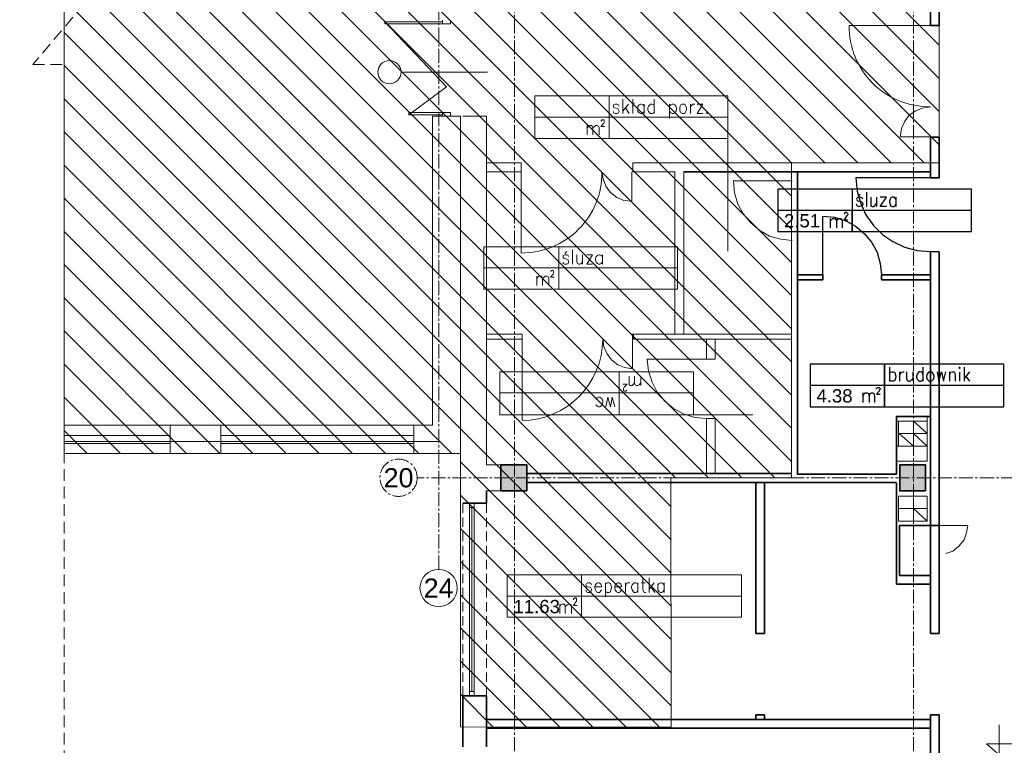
# Model space of a CAD drawing. Header units: millimetres. Extents: x -9409 to -3369, y 19372 to 27782.
# Tile 20 of 25: x -6800 to -5467, y 23550 to 24533. Entities that reach past the tile are written whole.
import ezdxf
from ezdxf.enums import TextEntityAlignment as Align

# ---------------------------------------------------------------- set-up
doc = ezdxf.new("R2010")
doc.units = ezdxf.units.MM
for name, pattern in [('ACAD_ISO02W100', [15, 12, -3]), ('CACHE2', [4.7625, 3.175, -1.5875]), ('CENTER2', [28.575, 19.05, -3.175, 3.175, -3.175]), ('DASHED', [19.05, 12.7, -6.35])]:
    doc.linetypes.add(name, pattern=pattern)
doc.layers.add('D-opis', color=104, linetype='Continuous')
doc.layers.add('PDF _Geometria', color=7, linetype='Continuous')
for name, color, linetype, lineweight in [('sq_bud istn', 253, 'Continuous', 15), ('SQ_ISTN.Ściany', 140, 'Continuous', 35), ('Sq_Okna', 170, 'Continuous', 9), ('SQ_Osie', 220, 'CENTER2', 9), ('SQ_ZAKRES_OPRACOWANIA', 7, 'ACAD_ISO02W100', 20)]:
    doc.layers.add(name, color=color, linetype=linetype, lineweight=lineweight)
doc.layers.add('SQ_Widok', color=7, linetype='DASHED', lineweight=15, true_color=0x474747)
doc.styles.add('ARIAL', font='arial.ttf')
doc.styles.get("Standard").update_dxf_attribs({"font": 'arial.ttf'})

# ---------------------------------------------------------------- blocks, each defined once
blk = doc.blocks.new('słupy konstr bud B')
at = {"layer": 'SQ_ISTN.Ściany', "lineweight": 5}
h = blk.add_hatch(dxfattribs=at)
h.set_pattern_fill('JIS_STN_1E', color=256, scale=10)
h.paths.add_polyline_path([(21350.8, 18613.9), (21315.8, 18613.9), (21315.8, 18578.9), (21350.8, 18578.9)])
h.paths.add_polyline_path([(21890.8, 18613.9), (21855.8, 18613.9), (21855.8, 18578.9), (21890.8, 18578.9)])
h.paths.add_polyline_path([(22190.8, 18613.9), (22155.8, 18613.9), (22155.8, 18578.9), (22190.8, 18578.9)])
h.paths.add_polyline_path([(22730.8, 18613.9), (22695.8, 18613.9), (22695.8, 18578.9), (22730.8, 18578.9)])
h.paths.add_polyline_path([(22730.8, 17953.9), (22695.8, 17953.9), (22695.8, 17918.9), (22730.8, 17918.9)])
h.paths.add_polyline_path([(22190.8, 17953.9), (22155.8, 17953.9), (22155.8, 17918.9), (22190.8, 17918.9)])
h.paths.add_polyline_path([(21890.8, 17953.9), (21855.8, 17953.9), (21855.8, 17918.9), (21890.8, 17918.9)])
h.paths.add_polyline_path([(21350.8, 17953.9), (21315.8, 17953.9), (21315.8, 17918.9), (21350.8, 17918.9)])
h.paths.add_polyline_path([(21350.8, 17293.9), (21315.8, 17293.9), (21315.8, 17258.9), (21350.8, 17258.9)])
h.paths.add_polyline_path([(21890.8, 17293.9), (21855.8, 17293.9), (21855.8, 17258.9), (21890.8, 17258.9)])
h.paths.add_polyline_path([(22190.8, 17293.9), (22155.8, 17293.9), (22155.8, 17258.9), (22190.8, 17258.9)])
h.paths.add_polyline_path([(22730.8, 17293.9), (22695.8, 17293.9), (22695.8, 17258.9), (22730.8, 17258.9)])
h.paths.add_polyline_path([(22695.8, 16633.9), (22730.8, 16633.9), (22730.8, 16598.9), (22695.8, 16598.9)])
h.paths.add_polyline_path([(22695.8, 14653.9), (22730.8, 14653.9), (22730.8, 14618.9), (22695.8, 14618.9)])
h.paths.add_polyline_path([(22695.8, 15313.9), (22730.8, 15313.9), (22730.8, 15278.9), (22695.8, 15278.9)])
h.paths.add_polyline_path([(22695.8, 15973.9), (22730.8, 15973.9), (22730.8, 15938.9), (22695.8, 15938.9)])
h.paths.add_polyline_path([(22155.8, 14653.9), (22190.8, 14653.9), (22190.8, 14618.9), (22155.8, 14618.9)])
h.paths.add_polyline_path([(22155.8, 15313.9), (22190.8, 15313.9), (22190.8, 15278.9), (22155.8, 15278.9)])
h.paths.add_polyline_path([(22155.8, 15973.9), (22190.8, 15973.9), (22190.8, 15938.9), (22155.8, 15938.9)])
h.paths.add_polyline_path([(22155.8, 16633.9), (22190.8, 16633.9), (22190.8, 16598.9), (22155.8, 16598.9)])
h.paths.add_polyline_path([(21855.8, 14653.9), (21890.8, 14653.9), (21890.8, 14618.9), (21855.8, 14618.9)])
h.paths.add_polyline_path([(21855.8, 15313.9), (21890.8, 15313.9), (21890.8, 15278.9), (21855.8, 15278.9)])
h.paths.add_polyline_path([(21855.8, 15973.9), (21890.8, 15973.9), (21890.8, 15938.9), (21855.8, 15938.9)])
h.paths.add_polyline_path([(21855.8, 16633.9), (21890.8, 16633.9), (21890.8, 16598.9), (21855.8, 16598.9)])
h.paths.add_polyline_path([(21315.8, 14653.9), (21350.8, 14653.9), (21350.8, 14618.9), (21315.8, 14618.9)])
h.paths.add_polyline_path([(21315.8, 15313.9), (21350.8, 15313.9), (21350.8, 15278.9), (21315.8, 15278.9)])
h.paths.add_polyline_path([(21315.8, 15973.9), (21350.8, 15973.9), (21350.8, 15938.9), (21315.8, 15938.9)])
h.paths.add_polyline_path([(21315.8, 16633.9), (21350.8, 16633.9), (21350.8, 16598.9), (21315.8, 16598.9)])
at = {"layer": 'SQ_ISTN.Ściany'}
for points in [[(22155.8, 16633.9), (22190.8, 16633.9), (22190.8, 16598.9), (22155.8, 16598.9)], [(22695.8, 16633.9), (22730.8, 16633.9), (22730.8, 16598.9), (22695.8, 16598.9)]]:
    blk.add_lwpolyline(points, close=True, dxfattribs=at)
blk = doc.blocks.new('ist osie bud B')
at = {"layer": 'SQ_Osie'}
for p, q in [((22173.3, 13852.7), (22173.3, 19362.9)), ((22713.3, 13852.7), (22713.3, 19362.9))]:
    blk.add_line(p, q, dxfattribs=at)
blk.add_lwpolyline([(21178.3, 16616.4), (22845.3, 16616.4)], dxfattribs=at)
at = {"layer": 'SQ_Osie', "linetype": 'ByBlock'}
blk.add_circle((22870.5, 16616.2), 25.2, dxfattribs=at)
at = {"layer": 'SQ_Osie'}
blk.add_text('20', height=26, rotation=180, dxfattribs=at).set_placement((22870.5, 16616.2), align=Align.MIDDLE_CENTER)

msp = doc.modelspace()

# ---------------------------------------------------------------- hatches: boundary and pattern name
at = {"layer": 'sq_bud istn'}
h = msp.add_hatch(dxfattribs=at)
h.set_pattern_fill('LINE', color=256, scale=10, angle=135)
h.set_pattern_definition([(135, (-42245.2, -6343.187), (-22.45064, -22.45064), [])])
h.paths.add_polyline_path([(-4679.7, 26586.7), (-4581.7, 26586.7), (-4581.7, 26849.1), (-6739.6, 26849.1), (-6739.6, 26586.7), (-6199.7, 26586.7), (-6203, 25479.8), (-6739.6, 25479.8), (-6739.6, 23945.5), (-6203, 23945.5), (-6203, 23575.2), (-5917.7, 23574.8), (-5918, 23912.3), (-5754.7, 23912.3), (-5754.7, 24338.7), (-5554.7, 24338.7), (-5554.7, 25634.3), (-5324.7, 25634.3), (-5324.7, 25554.7), (-5287.7, 25554.7), (-4679.7, 25554.7)])
at = {"layer": 'SQ_ISTN.Ściany', "lineweight": 5}
h = msp.add_hatch(dxfattribs=at)
h.set_pattern_fill('JIS_STN_1E', color=256, scale=10, angle=180)
h.set_pattern_definition([(225, (16582.609, 40528.714), (7.0710678, -7.0710678), []), (225, (16575.559, 40528.714), (7.0710678, -7.0710678), [10, -5])])
h.paths.add_polyline_path([(-4768.2, 21914.8), (-4733.2, 21914.8), (-4733.2, 21949.8), (-4768.2, 21949.8)])
h.paths.add_polyline_path([(-5308.2, 21914.8), (-5273.2, 21914.8), (-5273.2, 21949.8), (-5308.2, 21949.8)])
h.paths.add_polyline_path([(-5608.2, 21914.8), (-5573.2, 21914.8), (-5573.2, 21949.8), (-5608.2, 21949.8)])
h.paths.add_polyline_path([(-6148.2, 21914.8), (-6113.2, 21914.8), (-6113.2, 21949.8), (-6148.2, 21949.8)])
h.paths.add_polyline_path([(-6148.2, 22574.8), (-6113.2, 22574.8), (-6113.2, 22609.8), (-6148.2, 22609.8)])
h.paths.add_polyline_path([(-5608.2, 22574.8), (-5573.2, 22574.8), (-5573.2, 22609.8), (-5608.2, 22609.8)])
h.paths.add_polyline_path([(-5308.2, 22574.8), (-5273.2, 22574.8), (-5273.2, 22609.8), (-5308.2, 22609.8)])
h.paths.add_polyline_path([(-4768.2, 22574.8), (-4733.2, 22574.8), (-4733.2, 22609.8), (-4768.2, 22609.8)])
h.paths.add_polyline_path([(-4768.2, 23234.8), (-4733.2, 23234.8), (-4733.2, 23269.8), (-4768.2, 23269.8)])
h.paths.add_polyline_path([(-5308.2, 23234.8), (-5273.2, 23234.8), (-5273.2, 23269.8), (-5308.2, 23269.8)])
h.paths.add_polyline_path([(-5608.2, 23234.8), (-5573.2, 23234.8), (-5573.2, 23269.8), (-5608.2, 23269.8)])
h.paths.add_polyline_path([(-6148.2, 23234.8), (-6113.2, 23234.8), (-6113.2, 23269.8), (-6148.2, 23269.8)])
h.paths.add_polyline_path([(-6113.2, 23894.8), (-6148.2, 23894.8), (-6148.2, 23929.8), (-6113.2, 23929.8)])
h.paths.add_polyline_path([(-6113.2, 25874.8), (-6148.2, 25874.8), (-6148.2, 25909.8), (-6113.2, 25909.8)])
h.paths.add_polyline_path([(-6113.2, 25214.8), (-6148.2, 25214.8), (-6148.2, 25249.8), (-6113.2, 25249.8)])
h.paths.add_polyline_path([(-6113.2, 24554.8), (-6148.2, 24554.8), (-6148.2, 24589.8), (-6113.2, 24589.8)])
h.paths.add_polyline_path([(-5573.2, 25874.8), (-5608.2, 25874.8), (-5608.2, 25909.8), (-5573.2, 25909.8)])
h.paths.add_polyline_path([(-5573.2, 25214.8), (-5608.2, 25214.8), (-5608.2, 25249.8), (-5573.2, 25249.8)])
h.paths.add_polyline_path([(-5573.2, 24554.8), (-5608.2, 24554.8), (-5608.2, 24589.8), (-5573.2, 24589.8)])
h.paths.add_polyline_path([(-5573.2, 23894.8), (-5608.2, 23894.8), (-5608.2, 23929.8), (-5573.2, 23929.8)])
h.paths.add_polyline_path([(-5273.2, 25874.8), (-5308.2, 25874.8), (-5308.2, 25909.8), (-5273.2, 25909.8)])
h.paths.add_polyline_path([(-5273.2, 25214.8), (-5308.2, 25214.8), (-5308.2, 25249.8), (-5273.2, 25249.8)])
h.paths.add_polyline_path([(-5273.2, 24554.8), (-5308.2, 24554.8), (-5308.2, 24589.8), (-5273.2, 24589.8)])
h.paths.add_polyline_path([(-5273.2, 23894.8), (-5308.2, 23894.8), (-5308.2, 23929.8), (-5273.2, 23929.8)])
h.paths.add_polyline_path([(-4733.2, 25874.8), (-4768.2, 25874.8), (-4768.2, 25909.8), (-4733.2, 25909.8)])
h.paths.add_polyline_path([(-4733.2, 25214.8), (-4768.2, 25214.8), (-4768.2, 25249.8), (-4733.2, 25249.8)])
h.paths.add_polyline_path([(-4733.2, 24554.8), (-4768.2, 24554.8), (-4768.2, 24589.8), (-4733.2, 24589.8)])
h.paths.add_polyline_path([(-4733.2, 23894.8), (-4768.2, 23894.8), (-4768.2, 23929.8), (-4733.2, 23929.8)])

# ---------------------------------------------------------------- linework, layer by layer
for points in [[(-5566.7, 24318.4), (-5667.6, 24318.4), (-5665.9, 24300.6), (-5660.8, 24283.7), (-5654.1, 24268.5), (-5643.9, 24254.1), (-5631.2, 24241.4), (-5617.7, 24232.1), (-5601.6, 24224.5), (-5584.7, 24220.3), (-5566.7, 24218.6)], [(-5672.7, 24303.2), (-5672.7, 24245.7), (-5511.1, 24245.7), (-5511.1, 24303.2), (-5672.7, 24303.2), (-5773.4, 24303.2), (-5773.4, 24245.7), (-5672.7, 24245.7), (-5672.7, 24274.4)], [(-5664.2, 24294.7), (-5661.7, 24296.4)], [(-5653.2, 24299), (-5653.2, 24279.5)], [(-5658.3, 24289.6), (-5659.1, 24291.3), (-5661.7, 24292.2), (-5664.2, 24292.2), (-5665.9, 24291.3), (-5666.8, 24289.6), (-5665.9, 24288), (-5664.2, 24287.1), (-5660.8, 24286.3), (-5659.1, 24285.4), (-5658.3, 24283.7), (-5658.3, 24282.9), (-5659.1, 24280.3), (-5661.7, 24279.5), (-5664.2, 24279.5), (-5665.9, 24280.3), (-5666.8, 24282.9)], [(-5647.3, 24292.2), (-5647.3, 24280.3), (-5645.6, 24279.5), (-5643.1, 24279.5), (-5642.2, 24280.3), (-5639.7, 24283.7)], [(-5639.7, 24292.2), (-5639.7, 24279.5)], [(-5626.1, 24279.5), (-5634.6, 24279.5), (-5626.1, 24292.2), (-5634.6, 24292.2)], [(-5613.5, 24289.6), (-5615.1, 24291.3), (-5616, 24292.2), (-5618.5, 24292.2), (-5620.2, 24291.3), (-5621.1, 24289.6), (-5621.9, 24287.1), (-5621.9, 24285.4), (-5621.1, 24282.9), (-5620.2, 24280.3), (-5618.5, 24279.5), (-5616, 24279.5), (-5615.1, 24280.3), (-5613.5, 24282.9)], [(-5613.5, 24292.2), (-5613.5, 24279.5)], [(-5511.1, 24274.4), (-5672.7, 24274.4), (-5773.4, 24274.4)], [(-5712.5, 24187.3), (-5712.5, 24266.8), (-5697.2, 24265.1), (-5682, 24260.9), (-5668.5, 24253.3), (-5656.6, 24243.1), (-5646.5, 24231.3), (-5638.8, 24217.7), (-5634.6, 24202.5), (-5632.9, 24187.3)], [(-5682.8, 24269.3), (-5682.8, 24271), (-5682, 24271.9), (-5680.3, 24271.9), (-5679.4, 24271), (-5678.6, 24269.3), (-5678.6, 24268.5), (-5679.4, 24267.7), (-5680.3, 24266.8), (-5683.7, 24261.7), (-5678.6, 24261.7)], [(-5702.3, 24263.4), (-5702.3, 24250.7)], [(-5702.3, 24260), (-5699.8, 24262.6), (-5698.9, 24263.4), (-5696.4, 24263.4), (-5694.7, 24262.6), (-5693.8, 24260), (-5693.8, 24250.7)], [(-5693.8, 24260), (-5692.1, 24262.6), (-5690.5, 24263.4), (-5687.9, 24263.4), (-5687.1, 24262.6), (-5686.2, 24260), (-5686.2, 24250.7)], [(-5621.9, 24062), (-5621.9, 24043.4)], [(-5621.9, 24052.7), (-5621.1, 24055.3), (-5619.4, 24056.1), (-5616.8, 24056.1), (-5615.1, 24055.3), (-5614.3, 24052.7), (-5613.5, 24050.2), (-5613.5, 24048.5), (-5614.3, 24046), (-5615.1, 24044.3), (-5616.8, 24043.4), (-5619.4, 24043.4), (-5621.1, 24044.3), (-5621.9, 24046)], [(-5608.4, 24056.1), (-5608.4, 24043.4)], [(-5608.4, 24050.2), (-5607.5, 24052.7), (-5605.8, 24055.3), (-5604.1, 24056.1), (-5602.4, 24056.1)], [(-5599.1, 24056.1), (-5599.1, 24046.8), (-5598.2, 24044.3), (-5596.5, 24043.4), (-5594, 24043.4), (-5593.1, 24044.3), (-5590.6, 24046.8)], [(-5590.6, 24056.1), (-5590.6, 24043.4)], [(-5577.1, 24052.7), (-5577.9, 24055.3), (-5579.6, 24056.1), (-5582.1, 24056.1), (-5583, 24055.3), (-5584.7, 24052.7), (-5585.5, 24050.2), (-5585.5, 24048.5), (-5584.7, 24046), (-5583, 24044.3), (-5582.1, 24043.4), (-5579.6, 24043.4), (-5577.9, 24044.3), (-5577.1, 24046)], [(-5577.1, 24062), (-5577.1, 24043.4)], [(-5557.6, 24056.1), (-5555.1, 24043.4), (-5551.7, 24056.1), (-5549.1, 24043.4), (-5545.8, 24056.1)], [(-5540.7, 24056.1), (-5540.7, 24043.4)], [(-5540.7, 24051.9), (-5539, 24055.3), (-5537.3, 24056.1), (-5534.8, 24056.1), (-5533.9, 24055.3), (-5533.1, 24051.9), (-5533.1, 24043.4)], [(-5527.1, 24055.3), (-5527.1, 24043.4)], [(-5521.2, 24062), (-5521.2, 24043.4)], [(-5513.6, 24056.1), (-5521.2, 24046.8)], [(-5518.7, 24050.2), (-5513.6, 24043.4)], [(-5467.1, 24037.5), (-5628.7, 24037.5), (-5729.4, 24037.5)], [(-5658.3, 24027.3), (-5658.3, 24014.6)], [(-5658.3, 24023.1), (-5655.8, 24026.5), (-5654.9, 24027.3), (-5652.4, 24027.3), (-5650.7, 24026.5), (-5649.8, 24023.1), (-5649.8, 24014.6)], [(-5649.8, 24023.1), (-5648.1, 24026.5), (-5646.5, 24027.3), (-5644.8, 24027.3), (-5643.1, 24026.5), (-5642.2, 24023.1), (-5642.2, 24014.6)], [(-5639.7, 24032.4), (-5639.7, 24033.3), (-5638.8, 24034.1), (-5638, 24034.9), (-5636.3, 24034.9), (-5635.5, 24034.1), (-5634.6, 24033.3), (-5634.6, 24032.4), (-5635.5, 24031.6), (-5636.3, 24029.9), (-5639.7, 24025.6), (-5634.6, 24025.6)]]:
    msp.add_lwpolyline(points)
for points in [[(-5467.1, 24008.7), (-5467.1, 24066.3), (-5628.7, 24066.3), (-5729.4, 24066.3), (-5729.4, 24008.7), (-5628.7, 24008.7), (-5628.7, 24066.3), (-5628.7, 24008.7)], [(-5567.8, 24056.1), (-5569.4, 24055.3), (-5571.1, 24052.7), (-5572, 24050.2), (-5572, 24048.5), (-5571.1, 24046), (-5569.4, 24044.3), (-5567.8, 24043.4), (-5566.1, 24043.4), (-5564.4, 24044.3), (-5562.7, 24046), (-5561.8, 24048.5), (-5561.8, 24050.2), (-5562.7, 24052.7), (-5564.4, 24055.3), (-5566.1, 24056.1)], [(-5528, 24061.2), (-5527.1, 24060.3), (-5526.3, 24061.2), (-5527.1, 24062)]]:
    msp.add_lwpolyline(points, close=True)
at = {"layer": 'PDF _Geometria', "lineweight": 13}
for p, q in [((-5516.2, 23848), (-5555.6, 23848)), ((-5517.8, 23837.8), (-5516.2, 23848)), ((-5528, 23820), (-5521.2, 23828.5)), ((-5521.2, 23828.5), (-5517.8, 23837.8)), ((-5545.6, 23809.9), (-5536.3, 23813.3)), ((-5536.3, 23813.3), (-5528, 23820))]:
    msp.add_line(p, q, dxfattribs=at)
for points in [[(-6001.8, 24429.3), (-6001.8, 24371.7), (-5841.1, 24371.7), (-5841.1, 24429.3), (-6001.8, 24429.3), (-6102.5, 24429.3), (-6102.5, 24371.7), (-6001.8, 24371.7)], [(-5841.1, 24400.5), (-6001.8, 24400.5), (-6102.5, 24400.5)], [(-5610.1, 23955.4), (-5610.1, 23989.3)], [(-5570.9, 23935.1), (-5570.9, 23995.2), (-5567.5, 23995.2)], [(-5589.8, 23972.3), (-5570.9, 23955.4), (-5612.7, 23955.4)], [(-5570.9, 23935.1), (-5612.7, 23935.1)], [(-5589.8, 23853.9), (-5589.8, 23887.7)], [(-5610.1, 23870.8), (-5570.9, 23870.8)], [(-5570.9, 23853.9), (-5589.8, 23870.8)], [(-5956.1, 23776.9), (-5956.1, 23761.6), (-5955.3, 23758.3), (-5953.6, 23757.4), (-5951.9, 23757.4)], [(-5947.7, 23776.9), (-5947.7, 23757.4)], [(-6025.5, 23767.6), (-6026.4, 23769.3), (-6028.1, 23770.1), (-6030.6, 23770.1), (-6032.3, 23769.3), (-6033.1, 23767.6), (-6032.3, 23765.9), (-6031.4, 23765), (-6027.2, 23764.2), (-6026.4, 23763.3), (-6025.5, 23761.6), (-6025.5, 23760.8), (-6026.4, 23758.3), (-6028.1, 23757.4), (-6030.6, 23757.4), (-6032.3, 23758.3), (-6033.1, 23760.8)], [(-6021.3, 23765), (-6012, 23765), (-6012, 23766.7), (-6012.8, 23768.4), (-6013.7, 23769.3), (-6015.4, 23770.1), (-6017.1, 23770.1), (-6018.8, 23769.3), (-6020.4, 23767.6), (-6021.3, 23765), (-6021.3, 23763.3), (-6020.4, 23760.8), (-6018.8, 23758.3), (-6017.1, 23757.4), (-6015.4, 23757.4), (-6013.7, 23758.3), (-6012, 23760.8)], [(-6006.9, 23770.1), (-6006.9, 23751.5)], [(-6006.9, 23767.6), (-6006.1, 23769.3), (-6004.4, 23770.1), (-6001.8, 23770.1), (-6000.1, 23769.3), (-5999.3, 23767.6), (-5998.4, 23765), (-5998.4, 23763.3), (-5999.3, 23760.8), (-6000.1, 23758.3), (-6001.8, 23757.4), (-6004.4, 23757.4), (-6006.1, 23758.3), (-6006.9, 23760.8)], [(-5994.2, 23765), (-5984.9, 23765), (-5984.9, 23766.7), (-5985.8, 23768.4), (-5986.6, 23769.3), (-5988.3, 23770.1), (-5990, 23770.1), (-5991.7, 23769.3), (-5993.4, 23767.6), (-5994.2, 23765), (-5994.2, 23763.3), (-5993.4, 23760.8), (-5991.7, 23758.3), (-5990, 23757.4), (-5988.3, 23757.4), (-5986.6, 23758.3), (-5984.9, 23760.8)], [(-5979.8, 23770.1), (-5979.8, 23757.4)], [(-5979.8, 23765), (-5979, 23767.6), (-5978.1, 23769.3), (-5976.4, 23770.1), (-5973.9, 23770.1)], [(-5962.9, 23767.6), (-5963.7, 23769.3), (-5965.4, 23770.1), (-5968, 23770.1), (-5968.8, 23769.3), (-5970.5, 23767.6), (-5971.4, 23765), (-5971.4, 23763.3), (-5970.5, 23760.8), (-5968.8, 23758.3), (-5968, 23757.4), (-5965.4, 23757.4), (-5963.7, 23758.3), (-5962.9, 23760.8)], [(-5962.9, 23770.1), (-5962.9, 23757.4)], [(-5957.8, 23770.1), (-5952.8, 23770.1)], [(-5940.9, 23770.1), (-5947.7, 23761.6)], [(-5945.1, 23765), (-5940.1, 23757.4)], [(-5927.4, 23767.6), (-5929.1, 23769.3), (-5930.8, 23770.1), (-5932.4, 23770.1), (-5934.1, 23769.3), (-5935.8, 23767.6), (-5935.8, 23760.8), (-5934.1, 23758.3), (-5932.4, 23757.4), (-5930.8, 23757.4), (-5929.1, 23758.3), (-5927.4, 23760.8)], [(-5927.4, 23770.1), (-5927.4, 23757.4)], [(-5822.4, 23752.3), (-6039.1, 23752.3), (-6139.7, 23752.3)], [(-6050.1, 23747.3), (-6050.1, 23748.1), (-6049.2, 23748.9), (-6048.4, 23749.8), (-6046.7, 23749.8), (-6045.8, 23748.9), (-6045.8, 23745.6), (-6046.7, 23744.7), (-6050.1, 23739.6), (-6045, 23739.6)], [(-6068.7, 23741.3), (-6068.7, 23728.6)], [(-6068.7, 23738), (-6067, 23740.5), (-6065.3, 23741.3), (-6062.7, 23741.3), (-6061.9, 23740.5), (-6061.1, 23738), (-6061.1, 23728.6)], [(-6061.1, 23738), (-6058.5, 23740.5), (-6056.8, 23741.3), (-6055.1, 23741.3), (-6053.4, 23740.5), (-6052.6, 23738), (-6052.6, 23728.6)], [(-5473.8, 23577.9), (-5473.8, 23537.3), (-5490.7, 23552.5), (-5396, 23552.5)]]:
    msp.add_lwpolyline(points, dxfattribs=at)
for points in [[(-5589.8, 23989.3), (-5570.9, 23972.3), (-5609.2, 23972.3), (-5589.8, 23955.4)], [(-5610.1, 23887.7), (-5570.9, 23887.7), (-5570.9, 23853.9), (-5610.1, 23853.9)], [(-5822.4, 23723.6), (-5822.4, 23781.1), (-6039.1, 23781.1), (-6139.7, 23781.1), (-6139.7, 23723.6), (-6039.1, 23723.6), (-6039.1, 23781.1), (-6039.1, 23723.6)]]:
    msp.add_lwpolyline(points, close=True, dxfattribs=at)
at = {"layer": 'sq_bud istn'}
for p, q in [((-6227.5, 24529.8), (-6305.6, 24529.8)), ((-6305.6, 24529.8), (-6305.6, 24526.8)), ((-6305.6, 24529.8), (-6222, 24441.8)), ((-6227.5, 24526.8), (-6305.6, 24526.8)), ((-6227.5, 24531.8), (-6227.5, 24526.8)), ((-6216.5, 24526.8), (-6227.5, 24526.8)), ((-6216.5, 24531.8), (-6216.5, 24526.8)), ((-6166.3, 24461.5), (-6280.3, 24461.5)), ((-6273.1, 24403.8), (-6222, 24441.8)), ((-6227.5, 24406.8), (-6273.1, 24406.8)), ((-6273.1, 24403.8), (-6273.1, 24406.8)), ((-6227.5, 24403.8), (-6273.1, 24403.8)), ((-6241, 24401.8), (-6241, 23983.5)), ((-6241, 24401.8), (-6203, 24401.8)), ((-6216.5, 24406.8), (-6227.5, 24406.8)), ((-6227.5, 24406.8), (-6227.5, 24401.8)), ((-6216.5, 24406.8), (-6216.5, 24401.8)), ((-6203, 24401.8), (-6203, 23878.3)), ((-6203, 24401.8), (-6203, 23945.5)), ((-6167.7, 24401.8), (-6199.7, 24401.8)), ((-6199.7, 24401.8), (-6167.7, 24401.8)), ((-6167.7, 24401.8), (-6167.7, 23929.8)), ((-6120.7, 24338.7), (-6167.7, 24338.7)), ((-6120.7, 24338.7), (-6120.7, 24326.7)), ((-5969.7, 24338.7), (-5969.7, 24326.7)), ((-5566.7, 24338.7), (-5969.7, 24338.7)), ((-6120.7, 24326.7), (-6167.7, 24326.7)), ((-5912.7, 24326.7), (-5969.7, 24326.7)), ((-5912.7, 24326.7), (-5912.7, 24106.9)), ((-5900.7, 24326.7), (-5900.7, 24106.9)), ((-5754.7, 24326.7), (-5754.7, 24106.9)), ((-5566.7, 24218.4), (-5554.7, 24218.4)), ((-6167.7, 24106.9), (-6119.7, 24106.9)), ((-6119.7, 24106.9), (-6119.7, 24099.9)), ((-5969.9, 24106.9), (-5969.9, 24100.1)), ((-5969.9, 24106.9), (-5754.7, 24106.9)), ((-5968.7, 24106.9), (-5968.7, 24099.9)), ((-6167.7, 24099.9), (-6119.7, 24099.9)), ((-6119.7, 24099.9), (-6119.7, 23989.9)), ((-5968.7, 24099.9), (-5754.7, 24099.9)), ((-5869.8, 24100.1), (-5869.8, 24073)), ((-5858, 24073), (-5858, 24100.1)), ((-5754.7, 24099.9), (-5754.7, 23917.3)), ((-5869.8, 24073), (-5858, 24073)), ((-5869.9, 23992.6), (-5869.9, 23917.3)), ((-5869.9, 23992.6), (-5858, 23992.6)), ((-5858, 23917.3), (-5858, 23992.6)), ((-6596.2, 23983.5), (-6596.2, 23945.5)), ((-6596.2, 23983.5), (-6527.8, 23983.5)), ((-6527.8, 23983.5), (-6527.8, 23945.5)), ((-6266.2, 23983.5), (-6241, 23983.5)), ((-6266.2, 23945.5), (-6266.2, 23983.5)), ((-6739.6, 23961.5), (-6232.2, 23961.5)), ((-6527.8, 23945.5), (-6596.2, 23945.5)), ((-6266.2, 23945.5), (-6203, 23945.5)), ((-6148.2, 23929.8), (-6167.7, 23929.8)), ((-6148.2, 23894.8), (-6167.7, 23894.8))]:
    msp.add_line(p, q, dxfattribs=at)
for points in [[(-4679.7, 26586.7), (-4581.7, 26586.7), (-4581.7, 26849.1), (-6739.6, 26849.1), (-6739.6, 26586.7), (-6199.7, 26586.7), (-6203, 25479.8), (-6739.6, 25479.8), (-6739.6, 23945.5), (-6203, 23945.5), (-6203, 23575.2), (-5917.7, 23574.8), (-5918, 23912.3), (-5754.7, 23912.3), (-5754.7, 24338.7), (-5554.7, 24338.7), (-5554.7, 25634.3), (-5324.7, 25634.3), (-5324.7, 25554.7), (-5287.7, 25554.7), (-4679.7, 25554.7)], [(-5902.8, 24418.3), (-5904.5, 24417.4), (-5905.4, 24415.7), (-5906.2, 24413.2), (-5906.2, 24410.6), (-5905.4, 24408.1), (-5904.5, 24406.4), (-5902.8, 24405.6), (-5900.3, 24405.6), (-5898.6, 24406.4), (-5897.8, 24408.1), (-5896.9, 24410.6), (-5896.9, 24413.2), (-5897.8, 24415.7), (-5898.6, 24417.4), (-5900.3, 24418.3)], [(-5869, 24407.3), (-5869.8, 24406.4), (-5869, 24405.6), (-5868.1, 24406.4)], [(-5909.3, 24167.8), (-5909.3, 24225.3), (-6070.1, 24225.3), (-6171.6, 24225.3), (-6171.6, 24167.8), (-6070.1, 24167.8), (-6070.1, 24225.3), (-6070.1, 24167.8)], [(-6149.9, 24056.1), (-6149.9, 23997.7), (-5988.3, 23997.7), (-5887.6, 23997.7), (-5887.6, 24056.1), (-5988.3, 24056.1), (-5988.3, 23997.7), (-5988.3, 24056.1)], [(-6266.2, 23945.5), (-6527.8, 23945.5), (-6527.8, 23983.7), (-6266.2, 23983.7)], [(-6266.2, 23969.7), (-6527.8, 23969.7), (-6527.8, 23958.9), (-6266.2, 23958.9)]]:
    msp.add_lwpolyline(points, close=True, dxfattribs=at)
for points in [[(-5566.7, 24524.7), (-5676.9, 24524.7, 0.420367), (-5566.7, 24414.7), (-5577.7, 24413), (-5587.2, 24408.8), (-5595.7, 24402.9), (-5601.6, 24394.4), (-5605.8, 24385.1), (-5607.5, 24374.1), (-5566.7, 24374.1)], [(-6120.7, 24326.7), (-6120.7, 24216.7, 0.418591), (-6011.5, 24326.7), (-6009.8, 24316.5), (-6005.6, 24306.4), (-5999.7, 24298.8), (-5991.2, 24292), (-5981.9, 24287.8), (-5970.9, 24286.9), (-5970.9, 24326.7)], [(-5969.9, 24099.9), (-5969.9, 24060.1), (-5980.9, 24061.8), (-5990.2, 24065.2), (-5998.7, 24072), (-6004.6, 24080.4), (-6008.8, 24089.7), (-6010.5, 24099.9, -0.410045), (-6119.7, 23989.9)]]:
    msp.add_lwpolyline(points, format="xyb", dxfattribs=at)
for points in [[(-5988.3, 24415.7), (-5989.1, 24417.4), (-5990.8, 24418.3), (-5993.4, 24418.3), (-5995.9, 24417.4), (-5995.9, 24414), (-5994.2, 24413.2), (-5990, 24412.3), (-5989.1, 24410.6), (-5988.3, 24408.9), (-5988.3, 24408.1), (-5989.1, 24406.4), (-5990.8, 24405.6), (-5993.4, 24405.6), (-5995.9, 24406.4), (-5995.9, 24408.1)], [(-5983.2, 24425), (-5983.2, 24405.6)], [(-5975.6, 24418.3), (-5983.2, 24408.9)], [(-5979.8, 24413.2), (-5974.8, 24405.6)], [(-5970.5, 24414.9), (-5968, 24420)], [(-5969.7, 24425), (-5969.7, 24405.6)], [(-5954.4, 24415.7), (-5956.1, 24417.4), (-5957.8, 24418.3), (-5959.5, 24418.3), (-5961.2, 24417.4), (-5962.9, 24415.7), (-5962.9, 24408.1), (-5961.2, 24406.4), (-5959.5, 24405.6), (-5957.8, 24405.6), (-5956.1, 24406.4), (-5954.4, 24408.1)], [(-5954.4, 24418.3), (-5954.4, 24405.6)], [(-5940.9, 24415.7), (-5941.8, 24417.4), (-5943.5, 24418.3), (-5946, 24418.3), (-5946.8, 24417.4), (-5948.5, 24415.7), (-5949.4, 24413.2), (-5949.4, 24410.6), (-5948.5, 24408.1), (-5946.8, 24406.4), (-5946, 24405.6), (-5943.5, 24405.6), (-5941.8, 24406.4), (-5940.9, 24408.1)], [(-5940.9, 24425), (-5940.9, 24405.6)], [(-5919.8, 24418.3), (-5919.8, 24398.8)], [(-5919.8, 24415.7), (-5918.1, 24417.4), (-5916.4, 24418.3), (-5914.7, 24418.3), (-5913, 24417.4), (-5911.3, 24415.7), (-5910.4, 24413.2), (-5910.4, 24410.6), (-5911.3, 24408.1), (-5913, 24406.4), (-5914.7, 24405.6), (-5916.4, 24405.6), (-5918.1, 24406.4), (-5919.8, 24408.1)], [(-5891.8, 24418.3), (-5891.8, 24405.6)], [(-5891.8, 24413.2), (-5891, 24415.7), (-5889.3, 24417.4), (-5888.5, 24418.3), (-5885.9, 24418.3)], [(-5874.9, 24405.6), (-5882.5, 24405.6), (-5874.9, 24418.3), (-5882.5, 24418.3)], [(-6031.4, 24389.5), (-6031.4, 24376.8)], [(-6031.4, 24386.1), (-6029.8, 24388.6), (-6028.1, 24389.5), (-6025.5, 24389.5), (-6024.7, 24388.6), (-6023.8, 24386.1), (-6023.8, 24376.8)], [(-6023.8, 24386.1), (-6021.3, 24388.6), (-6019.6, 24389.5), (-6017.9, 24389.5), (-6016.2, 24388.6), (-6015.4, 24386.1), (-6015.4, 24376.8)], [(-6012.8, 24395.4), (-6012, 24396.3), (-6012, 24397.1), (-6008.6, 24397.1), (-6008.6, 24393.7), (-6009.4, 24392), (-6012.8, 24387.8), (-6007.8, 24387.8)], [(-5841.1, 24371.7), (-5841.1, 24219.4)], [(-5753.9, 24314.2), (-5833.5, 24314.2), (-5831.8, 24298.1), (-5827.5, 24282.9), (-5819.9, 24269.3), (-5809.8, 24257.5), (-5797.9, 24247.3), (-5784.4, 24239.7), (-5769.2, 24235.5), (-5753.9, 24233.8)], [(-6056.6, 24211.8), (-6057.4, 24213.5), (-6059.1, 24214.3), (-6061.6, 24214.3), (-6064.2, 24213.5), (-6064.2, 24210.1), (-6062.5, 24209.3), (-6059.1, 24208.4), (-6057.4, 24207.6), (-6056.6, 24205), (-6056.6, 24204.2), (-6057.4, 24202.5), (-6059.1, 24201.6), (-6061.6, 24201.6), (-6064.2, 24202.5), (-6064.2, 24204.2)], [(-6061.6, 24216), (-6059.1, 24218.6)], [(-6051.5, 24221.1), (-6051.5, 24201.6)], [(-6045.5, 24214.3), (-6045.5, 24205), (-6044.7, 24202.5), (-6043, 24201.6), (-6041.3, 24201.6), (-6039.6, 24202.5), (-6037.9, 24205)], [(-6037.9, 24214.3), (-6037.9, 24201.6)], [(-6024.4, 24201.6), (-6032, 24201.6), (-6024.4, 24214.3), (-6032, 24214.3)], [(-6010.9, 24211.8), (-6012.6, 24213.5), (-6014.2, 24214.3), (-6015.9, 24214.3), (-6017.6, 24213.5), (-6019.3, 24211.8), (-6020.2, 24209.3), (-6020.2, 24207.6), (-6019.3, 24204.2), (-6017.6, 24202.5), (-6015.9, 24201.6), (-6014.2, 24201.6), (-6012.6, 24202.5), (-6010.9, 24204.2)], [(-6010.9, 24214.3), (-6010.9, 24201.6)], [(-5909.3, 24196.6), (-6070.1, 24196.6), (-6171.6, 24196.6)], [(-6081.1, 24191.5), (-6080.2, 24192.3), (-6080.2, 24193.2), (-6077.7, 24193.2), (-6076.9, 24192.3), (-6076.9, 24189.8), (-6077.7, 24188.1), (-6081.1, 24183.9), (-6076, 24183.9)], [(-6099.7, 24185.6), (-6099.7, 24172.9)], [(-6099.7, 24182.2), (-6098, 24184.7), (-6096.3, 24185.6), (-6093.8, 24185.6), (-6092.9, 24184.7), (-6092.1, 24182.2), (-6092.1, 24172.9)], [(-6092.1, 24182.2), (-6089.5, 24184.7), (-6088.7, 24185.6), (-6086.2, 24185.6), (-6084.5, 24184.7), (-6083.6, 24182.2), (-6083.6, 24172.9)], [(-5869.8, 24073), (-5950.2, 24073), (-5948.5, 24057), (-5943.5, 24041.7), (-5936.7, 24028.2), (-5926.5, 24016.3), (-5914.7, 24006.2), (-5900.3, 23998.6), (-5885.9, 23994.3), (-5869.8, 23992.6)], [(-5967.2, 24040.9), (-5969.7, 24038.3), (-5970.5, 24037.5), (-5973.1, 24037.5), (-5974.8, 24038.3), (-5974.8, 24050.2)], [(-5958.7, 24040.9), (-5961.2, 24038.3), (-5962.9, 24037.5), (-5964.6, 24037.5), (-5966.3, 24038.3), (-5967.2, 24040.9), (-5967.2, 24050.2)], [(-5958.7, 24037.5), (-5958.7, 24050.2)], [(-6149.9, 24027.3), (-5988.3, 24027.3), (-5887.6, 24027.3)], [(-5978.1, 24031.6), (-5978.1, 24030.7), (-5979, 24029.9), (-5981.5, 24029.9), (-5982.4, 24030.7), (-5982.4, 24033.3), (-5981.5, 24035), (-5977.3, 24039.2), (-5983.2, 24039.2)], [(-6019.6, 24011.3), (-6017.9, 24009.6), (-6016.2, 24008.7), (-6014.5, 24008.7), (-6012.8, 24009.6), (-6011.1, 24011.3), (-6010.3, 24013.8), (-6010.3, 24016.3), (-6011.1, 24018.9), (-6012.8, 24020.6), (-6014.5, 24021.4), (-6016.2, 24021.4), (-6017.9, 24020.6), (-6019.6, 24018.9)], [(-5994.2, 24008.7), (-5997.6, 24021.4), (-6000.1, 24008.7), (-6003.5, 24021.4), (-6006.1, 24008.7)], [(-5887.6, 23997.7), (-5807.2, 23997.7)], [(-5570.9, 23989.3), (-5612.7, 23989.3)], [(-6739.6, 23983.7), (-6596.2, 23983.7), (-6596.2, 23945.5), (-6739.6, 23945.5)], [(-6739.6, 23958.9), (-6596.2, 23958.9), (-6596.2, 23969.7), (-6739.6, 23969.7)]]:
    msp.add_lwpolyline(points, dxfattribs=at)
msp.add_circle((-6299.3, 24461.5), 15.7, dxfattribs=at)
at = {"layer": 'SQ_ISTN.Ściany'}
for p, q in [((-5554.7, 24639.9), (-5554.7, 24524.7)), ((-5566.7, 24547.7), (-5566.7, 24524.7)), ((-5566.7, 24524.7), (-5554.7, 24524.7)), ((-5566.7, 24373.7), (-5566.7, 24318.4)), ((-5566.7, 24373.7), (-5554.7, 24373.7)), ((-5554.7, 24373.7), (-5554.7, 24318.4)), ((-5566.7, 24326.7), (-5900.7, 24326.7)), ((-5746.7, 24326.7), (-5746.7, 23917.3)), ((-5566.7, 24326.7), (-5746.7, 24326.7)), ((-5746.7, 24326.7), (-5746.7, 23917.3)), ((-5566.7, 24318.4), (-5554.7, 24318.4)), ((-5566.7, 24218.4), (-5566.7, 23701.6)), ((-5554.7, 24218.4), (-5554.7, 23701.6)), ((-5712.5, 24187.3), (-5747.2, 24187.3)), ((-5712.5, 24180.5), (-5712.5, 24187.3)), ((-5632.9, 24180.5), (-5632.9, 24187.3)), ((-5632.9, 24187.3), (-5567.5, 24187.3)), ((-5747.2, 24180.5), (-5712.5, 24180.5)), ((-5567.5, 24180.5), (-5632.9, 24180.5)), ((-5754.7, 23918.3), (-6113.2, 23918.3)), ((-5612.7, 23917.3), (-5746.7, 23917.3)), ((-6167.7, 23894.8), (-6167.7, 23878.3)), ((-5612.7, 23906.3), (-6113.2, 23906.3)), ((-5803.2, 23905.5), (-5803.2, 23701.6)), ((-5791.2, 23905.5), (-5791.2, 23701.6)), ((-5612.7, 23905.3), (-5612.7, 23768.3)), ((-5555.6, 23848), (-5608.4, 23848)), ((-5608.4, 23848), (-5608.4, 23780.3)), ((-5608.4, 23780.3), (-5567.5, 23780.3)), ((-5612.7, 23768.3), (-5566.7, 23768.3)), ((-5791.2, 23701.6), (-5803.2, 23701.6)), ((-5554.7, 23701.6), (-5566.7, 23701.6)), ((-6199.7, 23617.3), (-6199.7, 23548.3)), ((-6167.7, 23617.3), (-6167.7, 23548.3)), ((-5803.2, 23591.6), (-5803.2, 23585.5)), ((-5791.2, 23591.6), (-5803.2, 23591.6)), ((-5791.2, 23591.6), (-5791.2, 23585.5)), ((-5554.7, 23591.6), (-5566.7, 23591.6)), ((-5566.7, 23591.6), (-5566.7, 23468)), ((-5554.7, 23591.6), (-5554.7, 23468)), ((-6167.7, 23585.5), (-5566.7, 23585.5)), ((-6167.7, 23573.5), (-5566.7, 23573.5))]:
    msp.add_line(p, q, dxfattribs=at)
at = {"layer": 'SQ_ISTN.Ściany', "lineweight": 30}
msp.add_lwpolyline([(-5566.7, 24218.6), (-5554.7, 24218.6)], dxfattribs=at)
at = {"layer": 'SQ_ISTN.Ściany'}
for points in [[(-5612.7, 23917.3), (-5612.7, 23995.3), (-5566.7, 23995.3)], [(-6167.7, 23878.3), (-6199.7, 23878.3)], [(-6167.7, 23617.3), (-6199.7, 23617.3)]]:
    msp.add_lwpolyline(points, dxfattribs=at)
at = {"layer": 'Sq_Okna'}
for p, q in [((-6190.7, 23872.3), (-6190.7, 23623.3)), ((-6187.7, 23872.3), (-6187.7, 23623.3)), ((-6184.7, 23872.3), (-6184.7, 23623.3))]:
    msp.add_line(p, q, dxfattribs=at)
for points in [[(-6184.7, 23872.3), (-6190.7, 23872.3), (-6190.7, 23878.3), (-6184.7, 23878.3)], [(-6184.7, 23617.3), (-6190.7, 23617.3), (-6190.7, 23623.3), (-6184.7, 23623.3)]]:
    msp.add_lwpolyline(points, close=True, dxfattribs=at)
at = {"layer": 'SQ_Osie'}
msp.add_line((-6232.2, 23788.4), (-6232.2, 25720.5), dxfattribs=at)
at = {"layer": 'SQ_Osie', "linetype": 'ByBlock'}
msp.add_circle((-6232.7, 23763.2), 25.2, dxfattribs=at)
at = {"layer": 'SQ_Widok'}
for points in [[(-6199.7, 23617.3), (-6199.7, 23878.3)], [(-6167.7, 23617.3), (-6167.7, 23878.3)]]:
    msp.add_lwpolyline(points, dxfattribs=at)
at = {"layer": 'SQ_ZAKRES_OPRACOWANIA', "linetype": 'CACHE2', "ltscale": 5}
msp.add_lwpolyline([(-4349.7, 26849.1), (-5272.2, 26849.1), (-5272.2, 26806.6), (-5372.2, 26891.6), (-5372.2, 26849.1), (-6739.6, 26849.1), (-6739.6, 26107), (-6697, 26107), (-6782.1, 26007), (-6739.6, 26007), (-6739.6, 24572), (-6697, 24572), (-6782.1, 24472), (-6739.6, 24472), (-6739.6, 23211.1), (-7914.8, 23211.1), (-7914.8, 23168.5), (-8014.8, 23253.6), (-8014.8, 23211.1), (-8954.7, 23211.1), (-8954.7, 20992.1)], dxfattribs=at)

# ---------------------------------------------------------------- block references
at = {"layer": 'SQ_ISTN.Ściany', "rotation": 180}
msp.add_blockref('słupy konstr bud B', (16582.6, 40528.7), dxfattribs=at)
at = {"layer": 'SQ_Osie', "rotation": 180}
msp.add_blockref('ist osie bud B', (16583.6, 40528.7), dxfattribs=at)
at = {"layer": 'SQ_Osie', "lineweight": 35, "rotation": 180}
msp.add_blockref('ist osie bud B', (16583.6, 40528.7), dxfattribs=at)

# ---------------------------------------------------------------- texts
at = {"layer": 'D-opis', "color": 7, "char_height": 18, "width": 1224.72, "attachment_point": 1, "line_spacing_factor": 1.1, "style": 'ARIAL'}
for s, insert in [('2.51', (-5765, 24269.3)), ('4.38', (-5721, 24032.4)), ('11.63', (-6131.3, 23747.2))]:
    msp.add_mtext(s, dxfattribs=dict(at, insert=insert))
at = {"layer": 'SQ_Osie'}
msp.add_text('24', height=26, dxfattribs=at).set_placement((-6232.7, 23763.2), align=Align.MIDDLE_CENTER)

doc.saveas('drawing.dxf')
